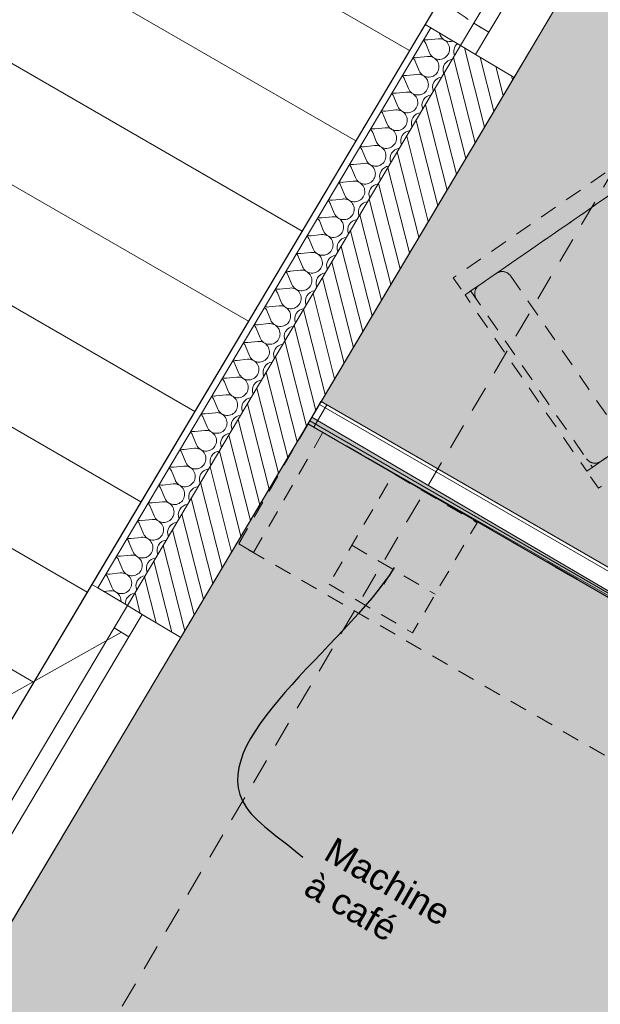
# Model space of a CAD drawing. Header units: millimetres. Extents: x -88005 to 44322, y -15680 to 22509.
# Tile 47 of 95: x -79221 to -77539, y 14060 to 16911. Entities that reach past the tile are written whole.
import ezdxf
from ezdxf.enums import TextEntityAlignment as Align

# ---------------------------------------------------------------- set-up
doc = ezdxf.new("R2010")
doc.units = ezdxf.units.MM
doc.header["$MEASUREMENT"] = 0
for name, pattern in [('! FIN Pointille', [87.5, 50, -37.5]), ('! STR Pointille', [87.5, 50, -37.5]), ('TIRET 3', [200, 100, -100]), ('Tirets petits', [125, 75, -50]), ('Wipeout_Contour', [1000, 0, -1000])]:
    doc.linetypes.add(name, pattern=pattern)
for name, color, linetype in [('01-STR_Dalles.ARCHI', 7, 'Continuous'), ('01-STR_Murs extérieurs.ARCHI', 7, 'Continuous'), ('02-CCO_Montants cloisons démontables.ARCHI', 7, 'Continuous'), ('03-SURFACE _ Utile.ARCHI', 7, 'Continuous'), ('04-SOE_Cloisons .ARCHI', 7, 'Continuous'), ('04-SOE_Faux Plafond.ARCHI', 7, 'Continuous'), ('04-SOE_Revetement de sol.ARCHI', 7, 'Continuous'), ('05-INF _ ANNOTATIONS.ARCHI', 7, 'Continuous'), ('05-INF _ COTATIONS.ARCHI', 7, 'Continuous'), ('06-REP _ EQUIP MOBI _ hors marché.ARCHI', 7, 'Continuous'), ('Fenêtres Archicad', 7, 'Continuous'), ('Marques de Zone Archicad', 7, 'Continuous')]:
    doc.layers.add(name, color=color, linetype=linetype)
doc.styles.add('STYLE_GENERE_2', font='arial.ttf')
doc.styles.add('STYLE_GENERE_3', font='arial.ttf')
doc.dimstyles.new('STYLE_GENERE__1', dxfattribs={"dimtxt": 75, "dimasz": 57, "dimexe": 0.18, "dimexo": 50, "dimgap": 0, "dimtad": 1, "dimlfac": 0.001, "dimzin": 0, "dimdsep": 46, "dimtxsty": 'STYLE_GENERE_2', "dimblk": 'ARROWHEAD_2', "dimblk1": 'ARROWHEAD_2', "dimblk2": 'ARROWHEAD_2', "dimcen": 0.09, "dimclrd": 256, "dimclre": 256, "dimclrt": 256, "dimazin": 0, "dimtfac": 1, "dimtdec": 4, "dimtmove": 0, "dimatfit": 3, "dimfxl": 0, "dimtolj": 1, "dimtzin": 0, "dimarcsym": 0})
doc.dimstyles.new('STYLE_GENERE__3', dxfattribs={"dimtxt": 0.18, "dimasz": 57, "dimexe": 0.18, "dimexo": 0.0625, "dimgap": 0, "dimtad": 0, "dimtih": 1, "dimtoh": 1, "dimdec": 4, "dimzin": 0, "dimdsep": 46, "dimcen": 0.09, "dimadec": 0, "dimazin": 0, "dimtfac": 1, "dimtdec": 4, "dimtmove": 0, "dimatfit": 3, "dimldrblk": 'ARROWHEAD_16', "dimfxl": 0, "dimtolj": 1, "dimtzin": 0, "dimarcsym": 0})

# ---------------------------------------------------------------- blocks, each defined once
blk = doc.blocks.new('Dalle_1_1', base_point=(-84155.7, 6633.9))
at = {"layer": '01-STR_Dalles.ARCHI', "color": 7, "linetype": 'Continuous', "lineweight": 5, "flags": 128}
blk.add_lwpolyline([(-84155.7, 6633.9), (-75956.2, 1829.5), (-73116, 6676.7), (-56364.7, -3138.8), (-56424.3, -3240.4), (-54212.9, -4535.3), (-54718.1, -5397.4), (-55843.5, -4747.6), (-56513.2, -5890.7), (-48480.7, -10547.9), (-47322.3, -8572.5), (-44957.7, -9958.1), (-46212.6, -12099.7), (-45953.7, -12251.4), (-45754.6, -11911.6), (-44171.3, -12824.9), (-42580.5, -10107), (-41297.9, -10833.8), (-37012.7, -3648.8), (-76447, 19584.6)], close=True, dxfattribs=at)
blk = doc.blocks.new('Espace convivialité__16_1', base_point=(-78729.1, 12892.9))
at = {"layer": '03-SURFACE _ Utile.ARCHI', "linetype": 'Continuous', "lineweight": 0, "true_color": 0xe4e4e4}
blk.add_hatch(color=254, dxfattribs=at).paths.add_polyline_path([(-78374.5, 15759.8), (-80816.7, 11656.9), (-79680.6, 11000.9, 0.405524), (-78329.8, 11341.4), (-76432.3, 14621.8)])
at = {"layer": 'Marques de Zone Archicad', "color": 7, "lineweight": 5}
for tag, height, style, p in [('ROOM_NAME', 125, 'STYLE_GENERE_3', (-79173.4, 13687.9)), ('measuredAreaCode', 100, 'STYLE_GENERE_2', (-79291.3, 13489.5)), ('DUMMY_862', 100, 'STYLE_GENERE_2', (-79389.5, 13319.4)), ('DUMMY_864', 100, 'STYLE_GENERE_2', (-79487.7, 13149.2)), ('DUMMY_863', 100, 'STYLE_GENERE_2', (-79118.8, 13163.1)), ('ceilingHeightCode', 100, 'STYLE_GENERE_2', (-79585.9, 12979.1)), ('DUMMY_865', 100, 'STYLE_GENERE_2', (-79151.1, 12954.9)), ('DUMMY_861', 125, 'STYLE_GENERE_3', (-77803.6, 12925.6))]:
    blk.add_attdef(tag, text='', height=height, rotation=329.9997, dxfattribs=dict(at, style=style)).set_placement(p, align=Align.TOP_LEFT)
blk = doc.blocks.new('Bureau nomade__26_1', base_point=(-76098.5, 16634))
at = {"layer": '03-SURFACE _ Utile.ARCHI', "linetype": 'Continuous', "lineweight": 0, "true_color": 0xdeedec}
blk.add_hatch(color=254, dxfattribs=at).paths.add_polyline_path([(-71513.9, 16346.4), (-76341.6, 19175.1), (-78347.5, 15805.3), (-75361.7, 14081.4), (-74211.7, 16044.4), (-72335.1, 14944.8)])
at = {"layer": 'Marques de Zone Archicad', "color": 7, "lineweight": 5}
for tag, height, style, p in [('ROOM_NAME', 125, 'STYLE_GENERE_3', (-76542.8, 17429)), ('floorCode_0', 100, 'STYLE_GENERE_2', (-76660.7, 17230.6)), ('floorCode_1', 100, 'STYLE_GENERE_2', (-76758.9, 17060.5)), ('DUMMY_862', 100, 'STYLE_GENERE_2', (-76488.2, 16904.2)), ('ceilingCode', 100, 'STYLE_GENERE_2', (-76857.1, 16890.4)), ('DUMMY_861', 125, 'STYLE_GENERE_3', (-75420.9, 16809.9)), ('ceilingHeightCode', 100, 'STYLE_GENERE_2', (-76955.3, 16720.3)), ('DUMMY_863', 100, 'STYLE_GENERE_2', (-76520.5, 16696))]:
    blk.add_attdef(tag, text='', height=height, rotation=329.9997, dxfattribs=dict(at, style=style)).set_placement(p, align=Align.TOP_LEFT)
blk = doc.blocks.new('Dalle_4_1', base_point=(-78385.8, 15740.8))
at = {"layer": '06-REP _ EQUIP MOBI _ hors marché.ARCHI', "color": 252, "linetype": '! STR Pointille', "lineweight": 5, "flags": 128}
blk.add_lwpolyline([(-78385.8, 15740.8), (-78586.6, 15392.6), (-77265.4, 14629.9), (-77065.2, 14976.7)], close=True, dxfattribs=at)
blk = doc.blocks.new('Dalle_5_1', base_point=(-87682.3, 4340))
at = {"layer": '01-STR_Dalles.ARCHI', "linetype": 'Continuous', "lineweight": 5}
h = blk.add_hatch(dxfattribs=at)
h.set_pattern_fill('Plancher_0001', color=8, style=0, pattern_type=2)
h.set_pattern_definition([(149.9997, (-82751.45, 9682.1), (152.001, 263.271), [])])
h.paths.add_polyline_path([(-87682.3, 4340), (-84155.7, 6633.9), (-76447, 19584.6), (-76567.9, 22170.2)])
at = {"layer": '01-STR_Dalles.ARCHI', "color": 7, "linetype": 'Continuous', "lineweight": 5, "flags": 128}
blk.add_lwpolyline([(-87682.3, 4340), (-84155.7, 6633.9), (-76447, 19584.6), (-76567.9, 22170.2)], close=True, dxfattribs=at)
blk = doc.blocks.new('Dalle_7_1', base_point=(-83194, 6792))
at = {"layer": '04-SOE_Faux Plafond.ARCHI', "color": 252, "linetype": 'Tirets petits', "lineweight": 5, "flags": 128}
blk.add_lwpolyline([(-83194, 6792), (-75899.4, 2521.1), (-73433.8, 6727.8), (-78041.3, 9427.6), (-76120.1, 12706.6), (-75365.4, 13994.7), (-75399.8, 14016.8), (-75346.2, 14108.2), (-74211.7, 16044.4), (-72270.4, 14906.9), (-72449.2, 14601.9), (-70035.8, 13192.4), (-70895.3, 11725.6), (-63092, 7153.2), (-63153.8, 7047.8), (-53866.2, 1603.2), (-53904.1, 1538.5), (-53523.5, 1315.4), (-52582.8, 2921.1), (-51122.1, 2065.3), (-53896.4, -2669.5), (-50345.7, -4750.1), (-50240.9, -4784.9), (-45096.5, -7808.6), (-43400.7, -4914.5), (-40493.6, -6617.7), (-38589.3, -3375.6), (-76211.2, 18668.5)], close=True, dxfattribs=at)
blk = doc.blocks.new('Dalle_14_1', base_point=(-81834.1, 9947.6))
at = {"layer": '04-SOE_Revetement de sol.ARCHI', "color": 7, "linetype": 'Continuous', "lineweight": 5, "flags": 128}
blk.add_lwpolyline([(-63129.9, 7088.5), (-70933.2, 11660.8), (-70995.5, 11554.5), (-73491.8, 13020.3), (-73544.8, 12929.9), (-73717.3, 13031), (-73616.5, 13203), (-75039.8, 14037.7), (-75140.9, 13865.1), (-78385.8, 15740.8), (-81834.1, 9947.6), (-78719.1, 8122.4), (-77976.6, 9389.6), (-78041.4, 9427.6), (-76120.1, 12706.6), (-67148.3, 7449.6), (-67209.8, 7344.7), (-54773.9, 54.7)], dxfattribs=at)
blk = doc.blocks.new('Dalle_15_1', base_point=(-78347.5, 15805.3))
at = {"layer": '04-SOE_Revetement de sol.ARCHI', "color": 7, "linetype": 'Continuous', "lineweight": 5, "flags": 128}
blk.add_lwpolyline([(-78347.5, 15805.3), (-76341.6, 19175.1), (-51946.1, 4880.9), (-53904.1, 1538.5), (-63191.8, 6983.1), (-63129.9, 7088.5), (-66372.2, 8988.3), (-70933.2, 11660.8), (-70035.8, 13192.4), (-72449.2, 14601.8), (-72270.4, 14906.9), (-74211.8, 16044.1), (-75361.7, 14081.4)], close=True, dxfattribs=at)
blk = doc.blocks.new('Dalle_34_1', base_point=(-76433.7, 14624.6))
at = {"layer": '04-SOE_Revetement de sol.ARCHI', "color": 254, "linetype": 'Continuous', "lineweight": 5, "flags": 128}
blk.add_lwpolyline([(-76433.7, 14624.6), (-78385.8, 15740.8), (-80816.7, 11656.9), (-79680.6, 11000.9, 0.414214), (-78314.5, 11367)], format="xyb", close=True, dxfattribs=at)
blk = doc.blocks.new('Mur_33_1', base_point=(-87438, 4199))
at = {"color": 254, "linetype": 'Wipeout_Contour', "lineweight": 0, "ltscale": 334362.044389}
blk.add_wipeout([(-76716.1, 21932.4), (-87532.4, 4576.9), (-87289.8, 4436.8), (-76473.4, 21792.4)], dxfattribs=at).dxf.layer = '01-STR_Murs extérieurs.ARCHI'
blk = doc.blocks.new('*X242')
at = {"layer": '01-STR_Murs extérieurs.ARCHI', "color": 7, "linetype": 'Continuous', "lineweight": 5}
for p, q in [((-78038.8, 16852.3), (-78008.9, 16855.4)), ((-78005.6, 16872.5), (-78002.8, 16865.8)), ((-78044.9, 16841.9), (-78033.5, 16814.2)), ((-78069.5, 16800.7), (-78039.6, 16803.9)), ((-78075.6, 16790.4), (-78064.2, 16762.6)), ((-78106.3, 16738.8), (-78094.9, 16711.1)), ((-78100.1, 16749.1), (-78070.3, 16752.3)), ((-78137, 16687.3), (-78125.6, 16659.5)), ((-78130.8, 16697.6), (-78101, 16700.8)), ((-78161.5, 16646), (-78131.7, 16649.2)), ((-78167.7, 16635.7), (-78156.2, 16608)), ((-78192.2, 16594.5), (-78162.4, 16597.7)), ((-78198.4, 16584.2), (-78186.9, 16556.4)), ((-78222.9, 16542.9), (-78193.1, 16546.1)), ((-78229, 16532.6), (-78217.6, 16504.9)), ((-78259.7, 16481), (-78248.3, 16453.3)), ((-78253.6, 16491.4), (-78223.8, 16494.5)), ((-78290.4, 16429.5), (-78279, 16401.7)), ((-78284.3, 16439.8), (-78254.4, 16443)), ((-78321.1, 16377.9), (-78309.7, 16350.2)), ((-78315, 16388.2), (-78285.1, 16391.4)), ((-78345.7, 16336.7), (-78315.8, 16339.9)), ((-78351.8, 16326.4), (-78340.4, 16298.6)), ((-78376.3, 16285.1), (-78346.5, 16288.3)), ((-78382.5, 16274.8), (-78371.1, 16247.1)), ((-78413.2, 16223.3), (-78401.8, 16195.5)), ((-78407, 16233.6), (-78377.2, 16236.8)), ((-78443.9, 16171.7), (-78432.4, 16144)), ((-78437.7, 16182), (-78407.9, 16185.2)), ((-78474.5, 16120.1), (-78463.1, 16092.4)), ((-78468.4, 16130.4), (-78438.6, 16133.6)), ((-78499.1, 16078.9), (-78469.3, 16082.1)), ((-78505.2, 16068.6), (-78493.8, 16040.8)), ((-78529.8, 16027.3), (-78500, 16030.5)), ((-78535.9, 16017), (-78524.5, 15989.3)), ((-78566.6, 15965.5), (-78555.2, 15937.7)), ((-78560.5, 15975.8), (-78530.6, 15979)), ((-78597.3, 15913.9), (-78585.9, 15886.2)), ((-78591.2, 15924.2), (-78561.3, 15927.4)), ((-78628, 15862.3), (-78616.6, 15834.6)), ((-78621.9, 15872.7), (-78592, 15875.8)), ((-78652.5, 15821.1), (-78622.7, 15824.3)), ((-78658.7, 15810.8), (-78647.3, 15783)), ((-78683.2, 15769.5), (-78653.4, 15772.7)), ((-78689.4, 15759.2), (-78678, 15731.5)), ((-78713.9, 15718), (-78684.1, 15721.2)), ((-78720.1, 15707.7), (-78708.6, 15679.9)), ((-78750.7, 15656.1), (-78739.3, 15628.4)), ((-78744.6, 15666.4), (-78714.8, 15669.6)), ((-78781.4, 15604.6), (-78770, 15576.8)), ((-78775.3, 15614.9), (-78745.5, 15618.1)), ((-78806, 15563.3), (-78776.2, 15566.5)), ((-78812.1, 15553), (-78800.7, 15525.3)), ((-78836.7, 15511.8), (-78806.8, 15514.9)), ((-78842.8, 15501.4), (-78831.4, 15473.7)), ((-78867.4, 15460.2), (-78837.5, 15463.4)), ((-78873.5, 15449.9), (-78862.1, 15422.1)), ((-78904.2, 15398.3), (-78892.8, 15370.6)), ((-78898.1, 15408.6), (-78868.2, 15411.8)), ((-78934.9, 15346.8), (-78923.5, 15319)), ((-78928.7, 15357.1), (-78898.9, 15360.3)), ((-78959.4, 15305.5), (-78929.6, 15308.7)), ((-78965.6, 15295.2), (-78954.2, 15267.5)), ((-78978.1, 15255.2), (-78960.3, 15257.2))]:
    blk.add_line(p, q, dxfattribs=at)
for centre, start, end in [((-78072.6, 16830.5), 22.3678, 43.2844), ((-78042, 16882.1), 255.191, 276.1076), ((-78005.7, 16825.6), 329.2377, 96.1076), ((-77975.1, 16877.2), 202.3678, 288.3209), ((-77933.7, 16817.6), 129.0536, 202.9516), ((-78103.3, 16779), 22.3678, 43.2844), ((-78072.6, 16830.5), 255.191, 276.1076), ((-78036.4, 16774.1), 329.2377, 96.1076), ((-78005.7, 16825.6), 202.3678, 329.2377), ((-77964.4, 16766.1), 95.5238, 202.9516), ((-78036.4, 16774.1), 202.3678, 329.2377), ((-78134, 16727.4), 22.3678, 43.2844), ((-78103.3, 16779), 255.191, 276.1076), ((-78067.1, 16722.5), 329.2377, 96.1076), ((-77995.1, 16714.5), 95.5238, 202.9516), ((-78067.1, 16722.5), 202.3678, 329.2377), ((-78164.7, 16675.9), 22.3678, 43.2844), ((-78134, 16727.4), 255.191, 276.1076), ((-78097.8, 16670.9), 329.2377, 96.1076), ((-78025.8, 16663), 95.5238, 202.9516), ((-78128.5, 16619.4), 329.2377, 96.1076), ((-78097.8, 16670.9), 202.3678, 329.2377), ((-78195.4, 16624.3), 22.3678, 43.2844), ((-78164.7, 16675.9), 255.191, 276.1076), ((-78056.4, 16611.4), 95.5238, 202.9516), ((-78226.1, 16572.7), 22.3678, 43.2844), ((-78195.4, 16624.3), 255.191, 276.1076), ((-78159.2, 16567.8), 329.2377, 96.1076), ((-78128.5, 16619.4), 202.3678, 329.2377), ((-78087.1, 16559.9), 95.5238, 202.9516), ((-78256.8, 16521.2), 22.3678, 43.2844), ((-78226.1, 16572.7), 255.191, 276.1076), ((-78189.9, 16516.3), 329.2377, 96.1076), ((-78159.2, 16567.8), 202.3678, 329.2377), ((-78117.8, 16508.3), 95.5238, 202.9516), ((-78287.5, 16469.6), 22.3678, 43.2844), ((-78256.8, 16521.2), 255.191, 276.1076), ((-78220.6, 16464.7), 329.2377, 96.1076), ((-78189.9, 16516.3), 202.3678, 329.2377), ((-78148.5, 16456.7), 95.5238, 202.9516), ((-78220.6, 16464.7), 202.3678, 329.2377), ((-78318.2, 16418.1), 22.3678, 43.2844), ((-78287.5, 16469.6), 255.191, 276.1076), ((-78251.3, 16413.2), 329.2377, 96.1076), ((-78179.2, 16405.2), 95.5238, 202.9516), ((-78251.3, 16413.2), 202.3678, 329.2377), ((-78348.8, 16366.5), 22.3678, 43.2844), ((-78318.2, 16418.1), 255.191, 276.1076), ((-78281.9, 16361.6), 329.2377, 96.1076), ((-78209.9, 16353.6), 95.5238, 202.9516), ((-78379.5, 16314.9), 22.3678, 43.2844), ((-78348.8, 16366.5), 255.191, 276.1076), ((-78312.6, 16310), 329.2377, 96.1076), ((-78281.9, 16361.6), 202.3678, 329.2377), ((-78240.6, 16302.1), 95.5238, 202.9516), ((-78410.2, 16263.4), 22.3678, 43.2844), ((-78379.5, 16314.9), 255.191, 276.1076), ((-78343.3, 16258.5), 329.2377, 96.1076), ((-78312.6, 16310), 202.3678, 329.2377), ((-78271.3, 16250.5), 95.5238, 202.9516), ((-78440.9, 16211.8), 22.3678, 43.2844), ((-78410.2, 16263.4), 255.191, 276.1076), ((-78374, 16206.9), 329.2377, 96.1076), ((-78343.3, 16258.5), 202.3678, 329.2377), ((-78302, 16198.9), 95.5238, 202.9516), ((-78374, 16206.9), 202.3678, 329.2377), ((-78471.6, 16160.3), 22.3678, 43.2843), ((-78440.9, 16211.8), 255.191, 276.1076), ((-78404.7, 16155.4), 329.2377, 96.1076), ((-78332.6, 16147.4), 95.5238, 202.9516), ((-78404.7, 16155.4), 202.3678, 329.2377), ((-78502.3, 16108.7), 22.3678, 43.2843), ((-78471.6, 16160.3), 255.191, 276.1076), ((-78435.4, 16103.8), 329.2377, 96.1076), ((-78363.3, 16095.8), 95.5238, 202.9516), ((-78502.3, 16108.7), 255.191, 276.1076), ((-78466.1, 16052.3), 329.2377, 96.1076), ((-78435.4, 16103.8), 202.3678, 329.2377), ((-78533, 16057.2), 22.3678, 43.2843), ((-78394, 16044.3), 95.5238, 202.9516), ((-78563.7, 16005.6), 22.3678, 43.2843), ((-78533, 16057.2), 255.191, 276.1076), ((-78496.8, 16000.7), 329.2377, 96.1076), ((-78466.1, 16052.3), 202.3678, 329.2377), ((-78424.7, 15992.7), 95.5238, 202.9516), ((-78594.4, 15954), 22.3678, 43.2843), ((-78563.7, 16005.6), 255.191, 276.1076), ((-78527.5, 15949.1), 329.2377, 96.1076), ((-78496.8, 16000.7), 202.3678, 329.2377), ((-78455.4, 15941.2), 95.5238, 202.9516), ((-78527.5, 15949.1), 202.3678, 329.2377), ((-78625, 15902.5), 22.3678, 43.2843), ((-78594.4, 15954), 255.1911, 276.1076), ((-78558.1, 15897.6), 329.2377, 96.1076), ((-78486.1, 15889.6), 95.5237, 202.9516), ((-78558.1, 15897.6), 202.3678, 329.2377), ((-78655.7, 15850.9), 22.3678, 43.2843), ((-78625, 15902.5), 255.1911, 276.1076), ((-78588.8, 15846), 329.2377, 96.1076), ((-78516.8, 15838), 95.5237, 202.9516), ((-78655.7, 15850.9), 255.1911, 276.1076), ((-78619.5, 15794.5), 329.2377, 96.1076), ((-78588.8, 15846), 202.3678, 329.2377), ((-78686.4, 15799.4), 22.3678, 43.2843), ((-78547.5, 15786.5), 95.5237, 202.9516), ((-78717.1, 15747.8), 22.3678, 43.2843), ((-78686.4, 15799.4), 255.1911, 276.1076), ((-78650.2, 15742.9), 329.2377, 96.1076), ((-78619.5, 15794.5), 202.3678, 329.2377), ((-78578.2, 15734.9), 95.5237, 202.9517), ((-78747.8, 15696.3), 22.3678, 43.2843), ((-78717.1, 15747.8), 255.1911, 276.1076), ((-78680.9, 15691.3), 329.2377, 96.1076), ((-78650.2, 15742.9), 202.3678, 329.2377), ((-78608.8, 15683.4), 95.5237, 202.9517), ((-78680.9, 15691.3), 202.3678, 329.2377), ((-78778.5, 15644.7), 22.3678, 43.2843), ((-78747.8, 15696.3), 255.1911, 276.1076), ((-78711.6, 15639.8), 329.2377, 96.1076), ((-78639.5, 15631.8), 95.5237, 202.9517), ((-78711.6, 15639.8), 202.3678, 329.2377), ((-78809.2, 15593.1), 22.3678, 43.2843), ((-78778.5, 15644.7), 255.1911, 276.1076), ((-78742.3, 15588.2), 329.2377, 96.1076), ((-78670.2, 15580.3), 95.5237, 202.9517), ((-78773, 15536.7), 329.2377, 96.1076), ((-78742.3, 15588.2), 202.3678, 329.2377), ((-78839.9, 15541.6), 22.3678, 43.2843), ((-78809.2, 15593.1), 255.1911, 276.1076), ((-78700.9, 15528.7), 95.5237, 202.9517), ((-78870.6, 15490), 22.3678, 43.2843), ((-78839.9, 15541.6), 255.1911, 276.1076), ((-78803.7, 15485.1), 329.2377, 96.1076), ((-78773, 15536.7), 202.3678, 329.2377), ((-78731.6, 15477.1), 95.5237, 202.9517), ((-78901.2, 15438.5), 22.3678, 43.2843), ((-78870.6, 15490), 255.1911, 276.1076), ((-78834.3, 15433.6), 329.2377, 96.1076), ((-78803.7, 15485.1), 202.3678, 329.2377), ((-78762.3, 15425.6), 95.5237, 202.9517), ((-78931.9, 15386.9), 22.3678, 43.2843), ((-78901.2, 15438.5), 255.1911, 276.1076), ((-78865, 15382), 329.2377, 96.1076), ((-78834.3, 15433.6), 202.3678, 329.2377), ((-78793, 15374), 95.5237, 202.9517), ((-78865, 15382), 202.3678, 329.2377), ((-78962.6, 15335.4), 22.3678, 43.2843), ((-78931.9, 15386.9), 255.1911, 276.1076), ((-78895.7, 15330.4), 329.2377, 96.1076), ((-78823.7, 15322.5), 95.5237, 202.9517), ((-78926.4, 15278.9), 329.2377, 96.1076), ((-78895.7, 15330.4), 202.3678, 329.2377), ((-78993.3, 15283.8), 22.3678, 43.2843), ((-78962.6, 15335.4), 255.1911, 276.1076), ((-78854.3, 15270.9), 95.5237, 202.9517), ((-78957.1, 15227.3), 355.4024, 96.1076), ((-78926.4, 15278.9), 202.3678, 329.2377), ((-78885, 15219.3), 95.5237, 183.2276)]:
    blk.add_arc(centre, 30, start, end, dxfattribs=at)
blk = doc.blocks.new('Fenêtre 27_4')
at = {"layer": 'Fenêtres Archicad', "color": 8, "linetype": 'Continuous', "lineweight": 5}
blk.add_line((425, -25), (-311.1, 400), dxfattribs=at)
at = {"layer": 'Fenêtres Archicad', "color": 7, "linetype": 'Continuous', "lineweight": 5}
for p, q in [((-500, 120), (500, 120)), ((-500, 120), (-500, 100)), ((500, 120), (500, 100)), ((-500, 100), (-500, 0)), ((500, 100), (500, 0)), ((-500, 0), (-425, 0)), ((-500, 0), (-500, -50)), ((-500, 0), (-500, -50)), ((-425, 0), (-425, -50)), ((-425, 0), (425, 0)), ((425, -50), (425, 0)), ((425, 0), (500, 0)), ((500, 0), (500, -50)), ((500, 0), (500, -50)), ((-425, -50), (-500, -50)), ((-500, -50), (-500, -180)), ((425, -50), (-425, -50)), ((500, -50), (425, -50)), ((500, -50), (500, -180)), ((-500, -180), (500, -180))]:
    blk.add_line(p, q, dxfattribs=at)
at = {"layer": 'Fenêtres Archicad', "color": 8, "linetype": '! FIN Pointille', "lineweight": 5}
blk.add_arc((425, -25), 850, 150, 180, dxfattribs=at)
blk = doc.blocks.new('Mur_37_1', base_point=(-83745, 6737.2))
at = {"layer": '01-STR_Murs extérieurs.ARCHI', "linetype": 'Continuous', "lineweight": 0, "true_color": 0x000000}
h = blk.add_hatch(dxfattribs=at)
h.set_pattern_fill('Hachure_simple_0001', color=18, style=0, pattern_type=2)
h.set_pattern_definition([(284.237695, (0, 0), (36.34814, 9.222942), [])])
h.paths.add_polyline_path([(-78908.9, 15214), (-78754.2, 15122), (-77789, 16743.5), (-77943.7, 16835.6)])
at = {"layer": '01-STR_Murs extérieurs.ARCHI', "color": 7, "linetype": 'Continuous', "lineweight": 5}
for p, q in [((-78029.6, 16886.8), (-78994.8, 15265.2)), ((-78046.8, 16897), (-78029.6, 16886.8)), ((-78029.6, 16886.8), (-77943.7, 16835.6)), ((-77943.7, 16835.6), (-78908.9, 15214)), ((-77943.7, 16835.6), (-77900.7, 16810)), ((-77900.7, 16810), (-77789, 16743.5)), ((-79012, 15275.4), (-78994.8, 15265.2)), ((-78994.8, 15265.2), (-78908.9, 15214)), ((-78908.9, 15214), (-78865.9, 15188.4)), ((-78865.9, 15188.4), (-78754.2, 15122))]:
    blk.add_line(p, q, dxfattribs=at)
at = {"layer": '01-STR_Murs extérieurs.ARCHI', "color": 7, "linetype": 'Continuous', "lineweight": 5, "flags": 128}
for points in [[(-78046.8, 16897), (-79012, 15275.4)], [(-78754.2, 15122), (-77789, 16743.5)]]:
    blk.add_lwpolyline(points, dxfattribs=at)
at = {"layer": '01-STR_Murs extérieurs.ARCHI', "color": 7, "lineweight": 5}
blk.add_blockref('*X242', (0, 0), dxfattribs=at)
at = {"layer": 'Fenêtres Archicad', "color": 7, "linetype": 'Continuous', "lineweight": 5, "zscale": 1000, "rotation": 59.23769485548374}
for p in [(-77687.9, 17265.3), (-79164.6, 14784.4)]:
    blk.add_blockref('Fenêtre 27_4', p, dxfattribs=at)
blk = doc.blocks.new('Mur_64_1', base_point=(-78385.8, 15740.8))
at = {"layer": '04-SOE_Cloisons .ARCHI', "color": 7, "linetype": 'Continuous', "lineweight": 5}
for p, q in [((-76405.9, 14672.7), (-78352.6, 15796.7)), ((-76433.4, 14625.1), (-78380.7, 15749.4))]:
    blk.add_line(p, q, dxfattribs=at)
at = {"layer": '04-SOE_Cloisons .ARCHI', "color": 7, "linetype": 'Continuous', "lineweight": 5, "flags": 128}
for points in [[(-78352.6, 15796.7), (-78380.7, 15749.4)], [(-78347.5, 15805.3), (-78352.6, 15796.7)], [(-76400.9, 14681.4), (-78347.5, 15805.3)], [(-78380.7, 15749.4), (-78385.8, 15740.8)], [(-78385.8, 15740.8), (-76438.4, 14616.5)], [(-76400.9, 14681.4), (-76405.9, 14672.7)], [(-76405.9, 14672.7), (-76433.4, 14625.1)], [(-76433.4, 14625.1), (-76438.4, 14616.5)]]:
    blk.add_lwpolyline(points, dxfattribs=at)
blk = doc.blocks.new('Mur_117_1', base_point=(-78342.4, 15715.7))
at = {"layer": '06-REP _ EQUIP MOBI _ hors marché.ARCHI', "color": 252, "linetype": '! STR Pointille', "lineweight": 5, "flags": 128}
for points in [[(-78385.7, 15740.7), (-78586.6, 15392.6)], [(-78342.4, 15715.7), (-78385.7, 15740.7)], [(-78543.3, 15367.6), (-78342.4, 15715.7)], [(-78586.6, 15392.6), (-78543.3, 15367.6)]]:
    blk.add_lwpolyline(points, dxfattribs=at)
blk = doc.blocks.new('Cafetière 27[77]_1', base_point=(-78016.9, 15525.1))
at = {"layer": '06-REP _ EQUIP MOBI _ hors marché.ARCHI', "color": 252, "linetype": '! STR Pointille', "lineweight": 5}
blk.add_line((-78259, 15388.8), (-78017.5, 15247.2), dxfattribs=at)
at = {"layer": '06-REP _ EQUIP MOBI _ hors marché.ARCHI', "color": 252, "linetype": '! STR Pointille', "lineweight": 5, "flags": 128}
blk.add_lwpolyline([(-78324.8, 15276.6), (-78083.2, 15135.1), (-77896.1, 15454.3), (-78137.7, 15595.9)], close=True, dxfattribs=at)
blk = doc.blocks.new('Fauteuil convertible 05 27[92]_1', base_point=(-77455.1, 16515.3))
at = {"layer": '06-REP _ EQUIP MOBI _ hors marché.ARCHI', "color": 252, "linetype": '! STR Pointille', "lineweight": 5}
for p, q in [((-77798.8, 16168.4), (-77480.5, 15707.7)), ((-77914.6, 16124.9), (-77562.2, 15614.8))]:
    blk.add_line(p, q, dxfattribs=at)
at = {"layer": '06-REP _ EQUIP MOBI _ hors marché.ARCHI', "color": 252, "linetype": '! STR Pointille', "lineweight": 5, "flags": 128}
for points in [[(-77455.1, 16515.3), (-77421, 16465.9), (-77931.1, 16113.5), (-77965.2, 16162.9)], [(-77034.4, 15906.5), (-77068.5, 15955.8), (-77578.6, 15603.4), (-77544.5, 15554.1)]]:
    blk.add_lwpolyline(points, close=True, dxfattribs=at)
blk.add_lwpolyline([(-77445.6, 16448.9, -0.414214), (-77403.9, 16441.3), (-77085.6, 15980.5, -0.414214), (-77093.2, 15938.8), (-77578.6, 15603.4), (-77931.1, 16113.5)], format="xyb", close=True, dxfattribs=at)
at = {"layer": '06-REP _ EQUIP MOBI _ hors marché.ARCHI', "color": 252, "linetype": '! STR Pointille', "lineweight": 5}
for centre, start, end in [((-77823.5, 16151.4), 34.6398, 124.6398), ((-77872.9, 16117.3), 124.6398, 214.6398), ((-77505.2, 15690.6), 304.6398, 34.6398), ((-77554.6, 15656.5), 214.6398, 304.6398)]:
    blk.add_arc(centre, 30, start, end, dxfattribs=at)
blk = doc.blocks.new('Mur-rideau_9_1')
at = {"layer": '02-CCO_Montants cloisons démontables.ARCHI', "color": 7, "linetype": 'TIRET 3', "lineweight": 5}
for p, q in [((-78385.8, 15740.8), (-77412.1, 15178.6)), ((-77412.1, 15178.6), (-76438.4, 14616.5))]:
    blk.add_line(p, q, dxfattribs=at)
at = {"layer": '02-CCO_Montants cloisons démontables.ARCHI', "color": 7, "linetype": 'Continuous', "lineweight": 5}
for p, q in [((-77412.1, 15178.6), (-78385.8, 15740.8)), ((-76438.4, 14616.5), (-77412.1, 15178.6))]:
    blk.add_line(p, q, dxfattribs=at)
at = {"layer": '02-CCO_Montants cloisons démontables.ARCHI', "color": 7, "linetype": 'Continuous', "lineweight": 5, "flags": 128}
for points in [[(-78385.8, 15740.8), (-78368.5, 15730.8), (-78331, 15795.8), (-78348.3, 15805.8)], [(-77420.8, 15183.6), (-77403.5, 15173.6), (-77366, 15238.6), (-77383.3, 15248.6)], [(-76455.7, 14626.5), (-76438.4, 14616.5), (-76400.9, 14681.4), (-76418.2, 14691.4)]]:
    blk.add_lwpolyline(points, close=True, dxfattribs=at)
at = {"layer": '02-CCO_Montants cloisons démontables.ARCHI', "color": 7, "linetype": 'TIRET 3', "lineweight": 5}
for p in [(-78385.8, 15740.8), (-77412.1, 15178.6), (-76438.4, 14616.5)]:
    blk.add_point(p, dxfattribs=at)
at = {"layer": '02-CCO_Montants cloisons démontables.ARCHI', "color": 7, "linetype": 'Continuous', "lineweight": 5}
for p in [(-78385.8, 15740.8), (-77412.1, 15178.6), (-76438.4, 14616.5)]:
    blk.add_point(p, dxfattribs=at)
blk = doc.blocks.new('*D670')
at = {"layer": '05-INF _ COTATIONS.ARCHI', "color": 251, "linetype": 'Continuous', "lineweight": 5, "true_color": 0x666666}
for p, q in [((-76119.9, 14431.4), (-76022.8, 14374.5)), ((-76049.9, 14365.3), (-76092.7, 14440.6)), ((-76071.3, 14402.9), (-79487.6, 8572.7)), ((-79509, 8610.3), (-79466.1, 8535)), ((-79536.1, 8601.1), (-79439, 8544.2)), ((-79487.6, 8572.7), (-79506.1, 8541))]:
    blk.add_line(p, q, dxfattribs=at)
at = {"layer": '05-INF _ COTATIONS.ARCHI', "color": 251, "lineweight": 5, "true_color": 0x666666, "insert": (-77843, 11409), "char_height": 75, "attachment_point": 7, "rotation": 59.632, "style": 'STYLE_GENERE_2'}
blk.add_mtext('\\A1;{\\pql;\\fArial|b0|i0|c0|p0;\\W1.000000;6,76}', dxfattribs=at)
blk = doc.blocks.new('ARROWHEAD_2')
at = {"color": 0, "linetype": 'Continuous', "lineweight": 0}
for p, q in [((-0.378, -0.655), (0.378, 0.655)), ((0, 0), (-1, 0))]:
    blk.add_line(p, q, dxfattribs=at)
blk = doc.blocks.new('ARROWHEAD_16')
at = {"linetype": 'Continuous', "lineweight": 0}
blk.add_hatch(color=0, dxfattribs=at).paths.add_polyline_path([(-0.9093, 0.525), (0, 0), (-0.9093, -0.525)])
at = {"color": 0, "linetype": 'Continuous', "lineweight": 0}
blk.add_line((0, 0), (-1, 0), dxfattribs=at)

msp = doc.modelspace()

# ---------------------------------------------------------------- linework, layer by layer
at = {"layer": '03-SURFACE _ Utile.ARCHI', "color": 254, "linetype": 'Continuous', "lineweight": 0, "true_color": 0xdeedec, "flags": 128}
msp.add_lwpolyline([(-71513.872, 16346.394), (-76341.623, 19175.146), (-78347.468, 15805.27), (-75361.687, 14081.409), (-74211.719, 16044.362), (-72335.137, 14944.787)], close=True, dxfattribs=at)
at = {"layer": '03-SURFACE _ Utile.ARCHI', "color": 254, "linetype": 'Continuous', "lineweight": 0, "true_color": 0xe4e4e4, "flags": 128}
msp.add_lwpolyline([(-78374.516, 15759.83), (-80816.695, 11656.902), (-79680.55, 11000.941, 0.40552354), (-78329.785, 11341.411), (-76432.288, 14621.791)], format="xyb", close=True, dxfattribs=at)

# ---------------------------------------------------------------- block references
at = {"layer": '01-STR_Dalles.ARCHI', "color": 7, "linetype": 'Continuous', "lineweight": 5}
for name, p in [('Dalle_5_1', (-87682.271, 4340.034)), ('Dalle_1_1', (-84155.659, 6633.886))]:
    msp.add_blockref(name, p, dxfattribs=at)
at = {"layer": '03-SURFACE _ Utile.ARCHI', "color": 7, "linetype": 'Continuous', "lineweight": 5}
for name, p in [('Bureau nomade__26_1', (-76098.468, 16634.029)), ('Espace convivialité__16_1', (-78729.072, 12892.876))]:
    msp.add_blockref(name, p, dxfattribs=at)
at = {"layer": '04-SOE_Faux Plafond.ARCHI', "color": 252, "linetype": 'Tirets petits', "lineweight": 5}
msp.add_blockref('Dalle_7_1', (-83194.05, 6792.038), dxfattribs=at)
at = {"layer": '04-SOE_Revetement de sol.ARCHI', "color": 7, "linetype": 'Continuous', "lineweight": 5}
for name, p in [('Dalle_15_1', (-78347.468, 15805.27)), ('Dalle_14_1', (-81834.114, 9947.61))]:
    msp.add_blockref(name, p, dxfattribs=at)
at = {"layer": '04-SOE_Revetement de sol.ARCHI', "color": 254, "linetype": 'Continuous', "lineweight": 5}
msp.add_blockref('Dalle_34_1', (-76433.71, 14624.585), dxfattribs=at)
at = {"layer": '06-REP _ EQUIP MOBI _ hors marché.ARCHI', "color": 252, "linetype": '! STR Pointille', "lineweight": 5}
msp.add_blockref('Dalle_4_1', (-78385.833, 15740.817), dxfattribs=at)

# ---------------------------------------------------------------- next in the draw order: block references
at = {"layer": '01-STR_Murs extérieurs.ARCHI', "color": 7, "lineweight": 5}
msp.add_blockref('Mur_33_1', (-87437.983, 4199.044), dxfattribs=at)

# ---------------------------------------------------------------- next in the draw order: block references
msp.add_blockref('Mur_37_1', (-83745.026, 6737.225), dxfattribs=at)
at = {"layer": '02-CCO_Montants cloisons démontables.ARCHI', "linetype": 'Continuous', "lineweight": 0}
msp.add_blockref('Mur-rideau_9_1', (0, 0), dxfattribs=at)
at = {"layer": '04-SOE_Cloisons .ARCHI', "color": 7, "lineweight": 5}
msp.add_blockref('Mur_64_1', (-78385.833, 15740.817), dxfattribs=at)
at = {"layer": '06-REP _ EQUIP MOBI _ hors marché.ARCHI', "color": 252, "linetype": '! STR Pointille', "lineweight": 5}
for name, p in [('Fauteuil convertible 05 27[92]_1', (-77455.065, 16515.313)), ('Cafetière 27[77]_1', (-78016.914, 15525.096))]:
    msp.add_blockref(name, p, dxfattribs=at)
at = {"layer": '06-REP _ EQUIP MOBI _ hors marché.ARCHI', "color": 252, "lineweight": 5}
msp.add_blockref('Mur_117_1', (-78342.373, 15715.726), dxfattribs=at)

# ---------------------------------------------------------------- next in the draw order: texts
at = {"layer": '05-INF _ ANNOTATIONS.ARCHI', "color": 7, "linetype": 'Continuous', "lineweight": 5, "insert": (-78355.402, 14463.599), "char_height": 75, "attachment_point": 4, "rotation": 330.00011, "line_spacing_factor": 0.933377, "style": 'STYLE_GENERE_2'}
msp.add_mtext('\\A1;{\\pql;\\fArial|b0|i0|c0|p0;\\W1.000000;Machine\\P\\pql;\\fArial|b0|i0|c0|p0;\\W1.000000;à café}', dxfattribs=at)

# ---------------------------------------------------------------- next in the draw order: dimensions: what is measured, and where the dimension line sits
at = {"layer": '05-INF _ COTATIONS.ARCHI', "color": 251, "linetype": 'Continuous', "lineweight": 5, "true_color": 0x666666}
dim = msp.add_linear_dim(base=(-79487.554, 8572.653), p1=(-76071.326, 14402.935), p2=(-79646.65, 8665.875), angle=239.63202, dimstyle='STYLE_GENERE__1', dxfattribs=at)
dim.commit()
dim.dimension.update_dxf_attribs({"geometry": '*D670', "text_midpoint": (-77826.254, 11511.746), "dimtype": 160, "text_rotation": 59.63202})

# ---------------------------------------------------------------- next in the draw order: leaders
at = {"layer": '05-INF _ ANNOTATIONS.ARCHI', "color": 7, "linetype": 'Continuous', "lineweight": 5, "path_type": 1, "annotation_type": 0, "has_hookline": 1, "hookline_direction": 0, "text_width": 383.475, "horizontal_direction": (0.866026, -0.499998, 0)}
msp.add_leader([(-78136.028, 15324.548), (-78565.066, 14630.529), (-78400.545, 14485.409)], dimstyle='STYLE_GENERE__3', dxfattribs=at)

doc.saveas('drawing.dxf')
